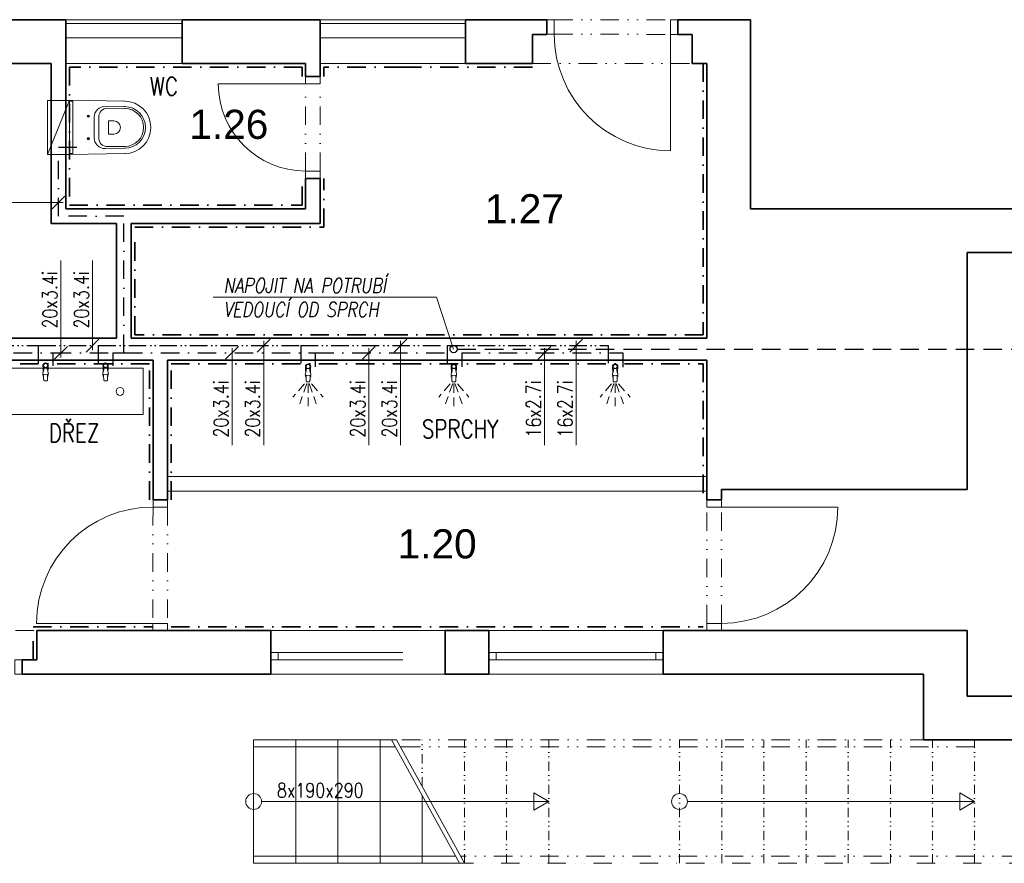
# Model space of a CAD drawing. Header units: millimetres. Extents: x -485339 to 286898, y -1189934 to 1602269.
# Tile 222 of 230: x -221016 to -214243, y 1532209 to 1538010. Entities that reach past the tile are written whole.
import ezdxf

# ---------------------------------------------------------------- set-up
doc = ezdxf.new("R2010")
doc.units = ezdxf.units.MM
doc.header["$LTSCALE"] = 10
for name, pattern in [('ACAD_ISO12W100', [21, 12, -3, 0, -3, 0, -3]), ('DASHDOT', [25.4, 12.7, -6.35, 0, -6.35]), ('DĚLICÍ2', [15.875, 6.35, -3.175, 0, -3.175, 0, -3.175]), ('ČERCHOVANÁ', [25.4, 12.7, -6.35, 0, -6.35]), ('ČÁRKOVANÁ', [19.05, 12.7, -6.35])]:
    doc.linetypes.add(name, pattern=pattern)
doc.layers.add('KONDENZÁT', color=40, linetype='ČÁRKOVANÁ')
for name, color, linetype, lineweight in [('KÓTY_L', 7, 'Continuous', 15), ('N_ker.dlažba', 10, 'DASHDOT', 35), ('Popis1', 3, 'Continuous', 25), ('POPISY_L', 7, 'Continuous', 15), ('St__otvory_dveře', 40, 'Continuous', 18), ('St_ker_obklad', 250, 'DASHDOT', 35), ('St_otvory_okna', 40, 'Continuous', 18), ('St_plocha_místnosti', 250, 'Continuous', 18), ('St_popis', 250, 'Continuous', 18), ('St_zařizovací předměty', 252, 'Continuous', 18), ('St_čáry_nad', 250, 'DĚLICÍ2', 18), ('St_čáry_obrys', 5, 'Continuous', 35), ('St_čáry_plné', 250, 'Continuous', 18), ('ZTI-Popis1', 3, 'Continuous', 25)]:
    doc.layers.add(name, color=color, linetype=linetype, lineweight=lineweight)
doc.styles.add('Andy', font='arial.ttf')
doc.styles.add('SIMPLEX', font='simplex.shx', dxfattribs={"width": 0.8})
doc.styles.get("Standard").update_dxf_attribs({"font": 'simplex.shx', "width": 0.8})

# ---------------------------------------------------------------- blocks, each defined once
blk = doc.blocks.new('G$CB39AAC77')
at = {"layer": 'St_zařizovací předměty', "color": 0}
for p, q in [((-17.8, -17.9), (-17.7, -20.2)), ((-17.7, -20.2), (-17.6, -22.2)), ((-14.2, -56.7), (-17.7, -69.8)), ((-17.6, -22.2), (-17.5, -23.9)), ((-17.5, -23.9), (-17.5, -25.3)), ((-17.5, -25.3), (-17.4, -26.5)), ((-17.4, -26.5), (-17.4, -27.7)), ((-17.4, -27.7), (-17.3, -28.8)), ((-17.3, -28.8), (-17.2, -29.8)), ((-17.2, -29.8), (-17.2, -30.9)), ((-17.2, -30.9), (-17.1, -31.9)), ((-17.1, -31.9), (-17, -33.1)), ((-17, -33.1), (-16.9, -34.3)), ((-16.9, -34.3), (-16.8, -35.5)), ((-16.8, -35.5), (-16.7, -36.9)), ((-16.7, -36.9), (-16.6, -38.3)), ((-16.6, -38.3), (-16.5, -39.8)), ((-16.5, -39.8), (-16.4, -41.3)), ((-16.4, -11.6), (-16.4, -11.6)), ((-16.4, -41.3), (-16.3, -42.8)), ((-16.3, -42.8), (-16.2, -44.3)), ((-16.2, -44.3), (-16.1, -45.8)), ((-16.1, -45.8), (-16, -47.4)), ((-16, -47.4), (-15.9, -49.2)), ((-15.9, -49.2), (-15.8, -51)), ((-15.8, -51), (-15.6, -53.1)), ((-15.6, -53.1), (-15.5, -55.4)), ((-15.5, -55.4), (-15.3, -58)), ((-15.3, -58), (-15.1, -60.4)), ((-14.5, -19.9), (-13.8, -26.9)), ((-11.9, -46.6), (-14.2, -56.7)), ((-13.8, -26.9), (-12.5, -32.7)), ((-12.5, -32.7), (-11.6, -37.1)), ((-12.4, -6.1), (-12.4, -6.1)), ((-11.2, -41.3), (-11.9, -46.6)), ((-11.6, -37.1), (-11.2, -41.3)), ((-6.6, -2.5), (-6.6, -2.5)), ((0.5, -1.2), (0.5, -1.2)), ((7.5, -2.5), (7.5, -2.5)), ((12.5, -37.1), (12.2, -41.3)), ((12.2, -41.3), (12.9, -46.6)), ((13.5, -32.7), (12.5, -37.1)), ((12.9, -46.6), (15.1, -56.7)), ((13.4, -6.1), (13.4, -6.1)), ((14.7, -26.9), (13.5, -32.7)), ((15.5, -19.8), (14.7, -26.9)), ((15.1, -56.7), (18.7, -69.8)), ((16.3, -58), (16.1, -60.4)), ((16.4, -55.4), (16.3, -58)), ((16.6, -53.1), (16.4, -55.4)), ((16.7, -51), (16.6, -53.1)), ((16.9, -49.1), (16.7, -51)), ((17, -47.4), (16.9, -49.1)), ((17.1, -45.8), (17, -47.4)), ((17.2, -44.3), (17.1, -45.8)), ((17.3, -42.8), (17.2, -44.3)), ((17.3, -11.6), (17.3, -11.6)), ((17.4, -41.3), (17.3, -42.8)), ((17.5, -39.8), (17.4, -41.3)), ((17.6, -38.3), (17.5, -39.8)), ((17.7, -36.9), (17.6, -38.3)), ((17.8, -35.5), (17.7, -36.9)), ((17.9, -34.2), (17.8, -35.5)), ((18, -33), (17.9, -34.2)), ((18.1, -30.9), (18, -31.9)), ((18, -31.9), (18, -33)), ((18.2, -29.8), (18.1, -30.9)), ((18.3, -27.7), (18.2, -28.8)), ((18.2, -28.8), (18.2, -29.8)), ((18.4, -26.5), (18.3, -27.7)), ((18.5, -23.8), (18.4, -25.3)), ((18.4, -25.3), (18.4, -26.5)), ((18.6, -22.2), (18.5, -23.8)), ((18.7, -17.9), (18.6, -20.2)), ((18.6, -20.2), (18.6, -22.2)), ((-13.5, -89.8), (-20, -89.8)), ((-17.7, -69.8), (-18.6, -76.5)), ((-18.6, -76.5), (-17.6, -78.8)), ((-17.6, -78.8), (-16.1, -79.7)), ((-16.1, -79.7), (-12.1, -80.9)), ((-13.9, -80.5), (-13.7, -83.8)), ((-13.7, -83.8), (-13.6, -87.3)), ((-13.6, -87.3), (-13.4, -90.9)), ((-13.4, -90.9), (-13.3, -94.5)), ((-13.3, -94.5), (-13.2, -97.9)), ((-13.2, -97.9), (-13.1, -101.3)), ((-13.1, -101.3), (-13, -104.4)), ((-13, -104.4), (-12.9, -107.2)), ((-12.9, -107.2), (-12.9, -109.7)), ((-12.9, -109.7), (-12.8, -111.8)), ((-12.8, -111.8), (-12.7, -113.6)), ((-12.7, -113.6), (-12.7, -115)), ((-12.7, -115), (-12.6, -116.2)), ((-12.6, -116.2), (-12.5, -117.2)), ((-12.5, -117.2), (-12.4, -118.1)), ((-12.4, -118.1), (-12.3, -118.8)), ((-12.3, -118.8), (-12.2, -119.5)), ((-12.2, -119.5), (-12, -120)), ((-12.1, -80.9), (-8.4, -81.5)), ((-12, -120), (-11.9, -120.5)), ((-11.9, -120.5), (-11.7, -121)), ((-11.7, -121), (-11.5, -121.4)), ((-11.5, -121.4), (-11.2, -121.8)), ((-11.2, -121.8), (-11, -122.1)), ((-11, -122.1), (-10.6, -122.4)), ((-10.6, -122.4), (-10.2, -122.7)), ((-10.2, -122.7), (-9.8, -123)), ((-9.8, -123), (-9.2, -123.2)), ((-9.2, -123.2), (-8.5, -123.5)), ((-8.5, -123.5), (-7.6, -123.7)), ((-8.4, -81.5), (0.5, -82.2)), ((-7.6, -123.7), (-6.2, -123.8)), ((-6.2, -123.8), (-4.3, -123.9)), ((-4.3, -123.9), (-1.7, -124)), ((-1.7, -124), (0.5, -124)), ((9.4, -81.5), (0.5, -82.2)), ((2.7, -124), (0.5, -124)), ((5.3, -123.9), (2.7, -124)), ((7.2, -123.8), (5.3, -123.9)), ((8.5, -123.7), (7.2, -123.8)), ((9.5, -123.5), (8.5, -123.7)), ((13.1, -80.9), (9.4, -81.5)), ((10.2, -123.2), (9.5, -123.5)), ((10.8, -123), (10.2, -123.2)), ((11.2, -122.7), (10.8, -123)), ((11.6, -122.4), (11.2, -122.7)), ((11.9, -122.1), (11.6, -122.4)), ((12.2, -121.8), (11.9, -122.1)), ((12.5, -121.4), (12.2, -121.8)), ((12.7, -121), (12.5, -121.4)), ((12.9, -120.5), (12.7, -121)), ((13, -120), (12.9, -120.5)), ((13.2, -119.5), (13, -120)), ((17.1, -79.7), (13.1, -80.9)), ((13.3, -118.8), (13.2, -119.5)), ((13.4, -118.1), (13.3, -118.8)), ((13.5, -117.2), (13.4, -118.1)), ((13.6, -116.2), (13.5, -117.2)), ((13.7, -113.6), (13.6, -115)), ((13.6, -115), (13.6, -116.2)), ((13.8, -111.8), (13.7, -113.6)), ((13.9, -109.7), (13.8, -111.8)), ((14, -104.4), (13.9, -107.2)), ((13.9, -107.2), (13.9, -109.7)), ((14.1, -101.2), (14, -104.4)), ((14.2, -97.9), (14.1, -101.2)), ((14.3, -94.5), (14.2, -97.9)), ((14.4, -90.9), (14.3, -94.5)), ((14.5, -87.3), (14.4, -90.9)), ((14.4, -89.8), (21, -89.8)), ((14.7, -83.8), (14.5, -87.3)), ((14.9, -80.5), (14.7, -83.8)), ((18.5, -78.8), (17.1, -79.7)), ((19.5, -76.5), (18.5, -78.8)), ((18.7, -69.8), (19.5, -76.5))]:
    blk.add_line(p, q, dxfattribs=at)
for centre, major_axis, start_param, end_param in [((-2.4, -17.9), (-10.9, -10.9), -1.209553, -0.785152), ((-1, -18.6), (-11.9, 11.9), 6.239989, 6.644428), ((0.5, -19.2), (-10.6, 10.6), 3.881371, 7.115283), ((0.5, -19.2), (-9.75, -9.75), -0.785398, 5.497787), ((-0.1, -19.5), (-12.9, -12.9), 4.290124, 4.669192), ((0.5, -21.1), (-14, -14), 3.927237, 4.290124), ((0.5, -21.1), (-14, -14), 3.564351, 3.927237), ((1.1, -19.5), (-12.9, -12.9), 3.185282, 3.564351), ((2, -18.6), (-11.9, 11.9), 4.351639, 4.756078), ((3.3, -17.9), (-10.9, -10.9), 2.356441, 2.780842)]:
    blk.add_ellipse(centre, major_axis=major_axis, ratio=1, start_param=start_param, end_param=end_param, dxfattribs=at)
blk = doc.blocks.new('G$CDC16F9A8')
at = {"layer": 'St_zařizovací předměty', "color": 0}
for p, q in [((0, 0), (0, 0)), ((-18.2, -16.7), (-18.2, -19)), ((-18.2, -19), (-18.1, -21)), ((-14.6, -55.5), (-18.2, -68.6)), ((-18.1, -21), (-18, -22.6)), ((-18, -22.6), (-18, -24.1)), ((-18, -24.1), (-17.9, -25.3)), ((-17.9, -25.3), (-17.8, -26.5)), ((-17.8, -26.5), (-17.8, -27.6)), ((-17.8, -27.6), (-17.7, -28.6)), ((-17.7, -28.6), (-17.6, -29.7)), ((-17.6, -29.7), (-17.6, -30.7)), ((-17.6, -30.7), (-17.5, -31.8)), ((-17.5, -31.8), (-17.4, -33)), ((-17.4, -33), (-17.3, -34.3)), ((-17.3, -34.3), (-17.2, -35.7)), ((-17.2, -35.7), (-17.1, -37.1)), ((-17.1, -37.1), (-17, -38.5)), ((-17, -38.5), (-16.9, -40)), ((-16.9, -10.4), (-16.9, -10.4)), ((-16.9, -40), (-16.8, -41.5)), ((-16.8, -41.5), (-16.7, -43)), ((-16.7, -43), (-16.6, -44.6)), ((-16.6, -44.6), (-16.5, -46.2)), ((-16.5, -46.2), (-16.4, -47.9)), ((-16.4, -47.9), (-16.3, -49.8)), ((-16.3, -49.8), (-16.1, -51.9)), ((-16.1, -51.9), (-15.9, -54.2)), ((-15.9, -54.2), (-15.8, -56.8)), ((-15.8, -56.8), (-15.6, -59.2)), ((-15, -18.6), (-14.3, -25.7)), ((-12.4, -45.4), (-14.6, -55.5)), ((-14.3, -25.7), (-13, -31.5)), ((-13, -31.5), (-12, -35.9)), ((-12.9, -4.9), (-12.9, -4.9)), ((-11.7, -40.1), (-12.4, -45.4)), ((-12, -35.9), (-11.7, -40.1)), ((-7, -1.3), (-7, -1.3)), ((7, -1.3), (7, -1.3)), ((12.1, -35.9), (11.7, -40.1)), ((11.7, -40.1), (12.4, -45.4)), ((13, -31.5), (12.1, -35.9)), ((12.4, -45.4), (14.7, -55.5)), ((12.9, -4.9), (12.9, -4.9)), ((14.3, -25.7), (13, -31.5)), ((15, -18.6), (14.3, -25.7)), ((14.7, -55.5), (18.2, -68.6)), ((15.8, -56.8), (15.6, -59.2)), ((16, -54.2), (15.8, -56.8)), ((16.1, -51.9), (16, -54.2)), ((16.3, -49.8), (16.1, -51.9)), ((16.4, -47.9), (16.3, -49.8)), ((16.5, -46.2), (16.4, -47.9)), ((16.6, -44.6), (16.5, -46.2)), ((16.7, -43), (16.6, -44.6)), ((16.8, -41.5), (16.7, -43)), ((16.9, -40), (16.8, -41.5)), ((16.9, -10.4), (16.9, -10.4)), ((17, -38.5), (16.9, -40)), ((17.1, -37.1), (17, -38.5)), ((17.2, -35.7), (17.1, -37.1)), ((17.3, -34.3), (17.2, -35.7)), ((17.4, -33), (17.3, -34.3)), ((17.5, -31.8), (17.4, -33)), ((17.6, -30.7), (17.5, -31.8)), ((17.7, -28.6), (17.6, -29.6)), ((17.6, -29.6), (17.6, -30.7)), ((17.8, -27.5), (17.7, -28.6)), ((17.9, -25.3), (17.8, -26.5)), ((17.8, -26.5), (17.8, -27.5)), ((18, -24.1), (17.9, -25.3)), ((18.1, -21), (18, -22.6)), ((18, -22.6), (18, -24.1)), ((18.2, -19), (18.1, -21)), ((18.2, -16.7), (18.2, -19)), ((-13.9, -88.6), (-20.5, -88.6)), ((-18.2, -68.6), (-19, -75.2)), ((-19, -75.2), (-18, -77.5)), ((-18, -77.5), (-16.6, -78.5)), ((-16.6, -78.5), (-12.6, -79.7)), ((-14.4, -79.3), (-14.2, -82.5)), ((-14.2, -82.5), (-14, -86.1)), ((-14, -86.1), (-13.9, -89.7)), ((-13.9, -89.7), (-13.8, -93.2)), ((-13.8, -93.2), (-13.7, -96.7)), ((-13.7, -96.7), (-13.6, -100)), ((-13.6, -100), (-13.5, -103.1)), ((-13.5, -103.1), (-13.4, -106)), ((-13.4, -106), (-13.3, -108.5)), ((-13.3, -108.5), (-13.3, -110.6)), ((-13.3, -110.6), (-13.2, -112.4)), ((-13.2, -112.4), (-13.1, -113.8)), ((-13.1, -113.8), (-13, -115)), ((-13, -115), (-13, -116)), ((-13, -116), (-12.9, -116.9)), ((-12.9, -116.9), (-12.8, -117.6)), ((-12.8, -117.6), (-12.6, -118.2)), ((-12.6, -79.7), (-8.9, -80.3)), ((-12.6, -118.2), (-12.5, -118.8)), ((-12.5, -118.8), (-12.3, -119.3)), ((-12.3, -119.3), (-12.2, -119.8)), ((-12.2, -119.8), (-11.9, -120.2)), ((-11.9, -120.2), (-11.7, -120.5)), ((-11.7, -120.5), (-11.4, -120.9)), ((-11.4, -120.9), (-11.1, -121.2)), ((-11.1, -121.2), (-10.7, -121.5)), ((-10.7, -121.5), (-10.2, -121.8)), ((-10.2, -121.8), (-9.7, -122)), ((-9.7, -122), (-9, -122.2)), ((-9, -122.2), (-8, -122.4)), ((-8.9, -80.3), (0, -81)), ((-8, -122.4), (-6.7, -122.6)), ((-6.7, -122.6), (-4.8, -122.7)), ((-4.8, -122.7), (-2.2, -122.8)), ((-2.2, -122.8), (0, -122.8)), ((8.9, -80.3), (0, -81)), ((2.3, -122.8), (0, -122.8)), ((4.8, -122.7), (2.3, -122.8)), ((6.7, -122.6), (4.8, -122.7)), ((8.1, -122.4), (6.7, -122.6)), ((9, -122.2), (8.1, -122.4)), ((12.6, -79.7), (8.9, -80.3)), ((9.7, -122), (9, -122.2)), ((10.3, -121.8), (9.7, -122)), ((10.7, -121.5), (10.3, -121.8)), ((11.1, -121.2), (10.7, -121.5)), ((11.5, -120.9), (11.1, -121.2)), ((11.8, -120.5), (11.5, -120.9)), ((12, -120.2), (11.8, -120.5)), ((12.2, -119.7), (12, -120.2)), ((12.4, -119.3), (12.2, -119.7)), ((12.5, -118.8), (12.4, -119.3)), ((12.7, -118.2), (12.5, -118.8)), ((16.6, -78.5), (12.6, -79.7)), ((12.8, -117.6), (12.7, -118.2)), ((12.9, -116.8), (12.8, -117.6)), ((13, -116), (12.9, -116.8)), ((13.1, -115), (13, -116)), ((13.2, -113.8), (13.1, -115)), ((13.3, -112.3), (13.2, -113.8)), ((13.4, -108.5), (13.3, -110.6)), ((13.3, -110.6), (13.3, -112.3)), ((13.5, -106), (13.4, -108.5)), ((13.6, -100), (13.5, -103.1)), ((13.5, -103.1), (13.5, -106)), ((13.7, -96.7), (13.6, -100)), ((13.8, -93.2), (13.7, -96.7)), ((13.9, -89.7), (13.8, -93.2)), ((14.1, -86.1), (13.9, -89.7)), ((14, -88.6), (20.5, -88.6)), ((14.2, -82.5), (14.1, -86.1)), ((14.4, -79.3), (14.2, -82.5)), ((18.1, -77.5), (16.6, -78.5)), ((19.1, -75.2), (18.1, -77.5)), ((18.2, -68.6), (19.1, -75.2))]:
    blk.add_line(p, q, dxfattribs=at)
at = {"layer": 'St_zařizovací předměty', "color": 0, "linetype": 'ČÁRKOVANÁ', "ltscale": 0.5}
for points in [[(-8.1, -134.9), (-57.4, -273.4)], [(7.5, -134.9), (56.8, -273.4)], [(-24.5, -135.8), (-104.1, -227.5)], [(-0.3, -135.8), (-0.3, -290.7)], [(23.9, -135.8), (103.5, -227.5)]]:
    blk.add_lwpolyline(points, dxfattribs=at)
at = {"layer": 'St_zařizovací předměty', "color": 0}
for centre, major_axis, start_param, end_param in [((0, -19.9), (-14, -14), 3.927237, 4.290124), ((0, -19.9), (-14, -14), 3.564351, 3.927237), ((-2.9, -16.7), (-10.9, -10.9), -1.209553, -0.785152), ((-1.5, -17.3), (-11.9, 11.9), 6.239989, 6.644428), ((0, -17.9), (-10.6, 10.6), 3.881371, 7.115283), ((0, -17.9), (-9.75, -9.75), -0.785398, 5.497787), ((-0.6, -18.3), (-12.9, -12.9), 4.290124, 4.669192), ((0.6, -18.3), (-12.9, -12.9), 3.185282, 3.564351), ((1.5, -17.3), (-11.9, 11.9), 4.351639, 4.756078), ((2.9, -16.7), (-10.9, -10.9), 2.356441, 2.780842)]:
    blk.add_ellipse(centre, major_axis=major_axis, ratio=1, start_param=start_param, end_param=end_param, dxfattribs=at)
blk = doc.blocks.new('A$C013A1A01')
at = {"layer": 'St_zařizovací předměty', "color": 0}
for p, q in [((0, 560), (6.8, 176.7)), ((373.6, 560), (0, 560)), ((6.5, 560.1), (6.9, 537)), ((367.1, 560.1), (366.7, 537)), ((373.6, 560), (366.8, 176.7)), ((366.7, 537), (6.9, 537)), ((101.8, 430), (116.8, 430)), ((109.3, 437.5), (109.3, 422.5)), ((271.8, 430), (256.8, 430)), ((264.3, 437.5), (264.3, 422.5)), ((186.8, 358.5), (115.3, 358.5)), ((186.8, 390), (117.3, 390)), ((186.8, 390), (256.3, 390)), ((186.8, 358.5), (258.3, 358.5)), ((41.4, 312.6), (43.8, 177.4)), ((55.3, 298), (56.4, 177.6)), ((141.4, 291.1), (141.4, 254.2)), ((186.8, 292.1), (142.4, 292.1)), ((186.8, 292.1), (231.2, 292.1)), ((232.2, 291.1), (232.2, 254.2)), ((318.3, 298), (317.2, 177.6)), ((332.3, 312.6), (329.8, 177.4))]:
    blk.add_line(p, q, dxfattribs=at)
blk.add_lwpolyline([(1.8, 560), (371.8, 560), (371.8, 710), (1.8, 710)], close=True, dxfattribs=at)
blk.add_lwpolyline([(1.8, 710), (373.6, 560)], dxfattribs=at)
for centre in [(109.3, 430), (264.3, 430)]:
    blk.add_circle(centre, 7.5, dxfattribs=at)
for centre, radius, start, end in [((117.3, 314), 76, 90, 181.04873), ((115.3, 298.5), 60, 90, 180.52157), ((256.3, 314), 76, 358.95127, 90), ((258.3, 298.5), 60, 359.47843, 90), ((142.4, 291.1), 1, 90, 180), ((231.2, 291.1), 1, 0, 90), ((186.8, 254.2), 45.4, 180, 270), ((186.8, 254.2), 45.4, 270, 0), ((186.8, 180), 180, 180, 270), ((186.8, 180), 143, 180, 270), ((186.8, 180), 130.4, 180, 270), ((186.8, 180), 143, 270, 0), ((186.8, 180), 130.4, 270, 0), ((186.8, 180), 180, 270, 0)]:
    blk.add_arc(centre, radius, start, end, dxfattribs=at)

msp = doc.modelspace()

# ---------------------------------------------------------------- linework, layer by layer
at = {"layer": 'KONDENZÁT'}
msp.add_line((-218006, 1535745.2, -0.3), (-202637.2, 1535743.3, -207.4), dxfattribs=at)
at = {"layer": 'KÓTY_L', "color": 5, "linetype": 'ČERCHOVANÁ', "lineweight": 30}
for p, q in [((-220749.1, 1536659.2), (-220749.1, 1537134.2)), ((-220749.1, 1537134.2), (-220601.1, 1537134.2)), ((-220299.1, 1536659.2), (-220749.1, 1536659.2)), ((-220299.1, 1535719.2), (-220299.1, 1536659.2)), ((-223599.1, 1535719.2), (-220788.7, 1535719.2)), ((-220788.7, 1535719.2), (-220788.7, 1535629.2)), ((-220788.7, 1535719.2), (-220375.3, 1535719.2)), ((-220375.3, 1535719.2), (-220375.3, 1535629.6)), ((-220375.3, 1535719.2), (-220299.1, 1535719.2)), ((-220299.1, 1535719.2), (-218982.8, 1535719.2)), ((-218982.8, 1535719.2), (-218982.8, 1535622.7)), ((-218982.8, 1535719.2), (-217975.4, 1535719.2)), ((-217975.4, 1535719.2), (-217975.4, 1535622.1)), ((-217975.4, 1535719.2), (-216867.3, 1535719.2)), ((-216867.4, 1535719.2), (-216867.4, 1535621.5))]:
    msp.add_line(p, q, dxfattribs=at)
at = {"layer": 'KÓTY_L', "color": 0, "linetype": 'ByBlock', "lineweight": 15}
for p, q in [((-219685.1, 1536101.2), (-218149.8, 1536101.2)), ((-218149.8, 1536101.2), (-218031, 1535745.2))]:
    msp.add_line(p, q, dxfattribs=at)
at = {"layer": 'KÓTY_L', "color": 1, "linetype": 'ACAD_ISO12W100', "lineweight": 30}
for p, q in [((-223699.2, 1535769.2), (-220888.7, 1535769.2)), ((-220888.7, 1535769.2), (-220888.7, 1535629.2)), ((-220888.7, 1535769.2), (-220475.3, 1535769.2)), ((-220475.3, 1535769.2), (-219082.8, 1535769.2)), ((-220475.3, 1535769.2), (-220475.3, 1535629.6)), ((-219082.8, 1535769.2), (-218075.4, 1535769.2)), ((-219082.8, 1535769.2), (-219082.8, 1535622.7)), ((-218075.4, 1535769.2), (-218075.4, 1535622.1)), ((-218075.4, 1535769.2), (-216967.4, 1535769.2)), ((-216967.4, 1535769.2), (-216967.4, 1535621.5))]:
    msp.add_line(p, q, dxfattribs=at)
at = {"layer": 'KÓTY_L', "color": 40, "linetype": 'ByBlock', "lineweight": 30}
msp.add_circle((-218031, 1535745.2), 25, dxfattribs=at)
at = {"layer": 'N_ker.dlažba', "color": 250}
for points in [[(-220124.1, 1534709.2), (-220124.1, 1535644.2), (-222074.1, 1535644.2), (-222074.1, 1535579.2)], [(-219974.1, 1534709.2), (-219974.1, 1535644.2), (-218381.3, 1535644.2)], [(-218381.3, 1535644.2), (-216314.1, 1535644.2), (-216314.1, 1534709.2)], [(-220924.1, 1533609.2), (-220924.1, 1533834.2)], [(-220924.1, 1533834.2), (-220099.1, 1533834.2)], [(-219974.1, 1533834.2), (-218381.3, 1533834.2)], [(-218381.3, 1533834.2), (-216314.1, 1533834.2)]]:
    msp.add_lwpolyline(points, dxfattribs=at)
at = {"layer": 'Popis1', "color": 0, "lineweight": 15}
for p, q in [((-220793.3, 1536709.3), (-220704.9, 1536797.6)), ((-220717.3, 1536753.5), (-221433.2, 1536753.5)), ((-220732.5, 1535687.3), (-220732.5, 1536353.2)), ((-220514.9, 1535737.2), (-220514.9, 1536353.2)), ((-220559.1, 1535725), (-220470.7, 1535813.4)), ((-219381.8, 1535725), (-219293.4, 1535813.4)), ((-218440.9, 1535725), (-218352.5, 1535813.4)), ((-217232.2, 1535725), (-217143.8, 1535813.4)), ((-220776.7, 1535675), (-220688.3, 1535763.4)), ((-219599.4, 1535675), (-219511, 1535763.4)), ((-219555.2, 1535751.1), (-219555.2, 1535085.2)), ((-219337.6, 1535801.1), (-219337.6, 1535085.2)), ((-218658.5, 1535675), (-218570.1, 1535763.4)), ((-218614.3, 1535751.1), (-218614.3, 1535085.2)), ((-218396.7, 1535801.1), (-218396.7, 1535085.2)), ((-217449.8, 1535675), (-217361.4, 1535763.4)), ((-217405.6, 1535751.1), (-217405.6, 1535085.2)), ((-217188, 1535801.1), (-217188, 1535085.2))]:
    msp.add_line(p, q, dxfattribs=at)
at = {"layer": 'St__otvory_dveře', "color": 250, "ltscale": 2}
for points in [[(-217339.1, 1537910), (-217389.1, 1537910), (-217389.1, 1538010), (-217339.1, 1538010)], [(-216489.1, 1537909.2), (-216539.1, 1537909.2), (-216539.1, 1538009.2), (-216489.1, 1538009.2)], [(-219049.9, 1537619.2), (-219049.9, 1537569.2), (-218949.9, 1537569.2), (-218949.9, 1537619.2)], [(-219049.1, 1536969.2), (-219049.1, 1536919.2), (-218949.1, 1536919.2), (-218949.1, 1536969.2)], [(-220099.1, 1534659.2), (-220099.1, 1534709.2), (-219999.1, 1534709.2), (-219999.1, 1534659.2)], [(-216188.3, 1534709.2), (-216188.3, 1534659.2), (-216288.3, 1534659.2), (-216288.3, 1534709.2)], [(-220099.9, 1533809.2), (-220099.9, 1533859.2), (-219999.9, 1533859.2), (-219999.9, 1533809.2)], [(-216189.1, 1533859.2), (-216189.1, 1533809.2), (-216289.1, 1533809.2), (-216289.1, 1533859.2)], [(-220999.1, 1533509.2), (-221049.1, 1533509.2), (-221049.1, 1533609.2), (-220999.1, 1533609.2)]]:
    msp.add_lwpolyline(points, close=True, dxfattribs=at)
at = {"layer": 'St__otvory_dveře', "color": 250, "linetype": 'DĚLICÍ2', "ltscale": 2}
for points in [[(-217339.1, 1538010), (-216539.1, 1538009.2)], [(-217339.1, 1537910), (-216539.1, 1537909.2)], [(-219049.1, 1536969.2), (-219049.9, 1537569.2)], [(-218949.1, 1536969.2), (-218949.9, 1537569.2)], [(-220099.1, 1534659.2), (-220099.9, 1533859.2)], [(-219999.1, 1534659.2), (-219999.9, 1533859.2)], [(-216289.1, 1533859.2), (-216288.3, 1534659.2)], [(-216189.1, 1533859.2), (-216188.3, 1534659.2)]]:
    msp.add_lwpolyline(points, dxfattribs=at)
at = {"layer": 'St__otvory_dveře', "color": 250, "ltscale": 2}
for points in [[(-216539.1, 1537909.2), (-216539.1, 1537109.2)], [(-219049.9, 1537569.2), (-219649.9, 1537569.2)], [(-216188.3, 1534659.2), (-215388.3, 1534659.2)], [(-220099.9, 1533859.2), (-220899.9, 1533859.2)]]:
    msp.add_lwpolyline(points, dxfattribs=at)
for centre, radius, start, end in [((-216539.1, 1537909.2), 800, 180, 270), ((-219049.9, 1537569.2), 600, 180, 270), ((-220099.9, 1533859.2), 800, 90, 180), ((-216188.3, 1534659.2), 800, 270, 0)]:
    msp.add_arc(centre, radius, start, end, dxfattribs=at)
at = {"layer": 'St_ker_obklad', "color": 250}
for points in [[(-216314.1, 1537709.2), (-216314.1, 1535844.2), (-218381.3, 1535844.2)], [(-219071.9, 1537619.2), (-219071.9, 1537684.2), (-220674.1, 1537684.2), (-220674.1, 1536735.7), (-219073, 1536735.7), (-219073, 1536918)], [(-218381.3, 1537684.2), (-218924.4, 1537684.2), (-218924.9, 1537619)], [(-217489.1, 1537684.2), (-218381.3, 1537684.2)], [(-218381.3, 1535844.2), (-220224.1, 1535844.2), (-220224.1, 1536584.2), (-218924.1, 1536584.2), (-218924.1, 1536919.2)]]:
    msp.add_lwpolyline(points, dxfattribs=at)
at = {"layer": 'St_otvory_okna', "color": 250, "ltscale": 2}
for points in [[(-220699.1, 1537984.2), (-219899.1, 1537984.2)], [(-218949.1, 1537984.2), (-218381.3, 1537984.2)], [(-218381.3, 1537984.2), (-217949.1, 1537984.2)], [(-220699.1, 1537884.2), (-219899.1, 1537884.2)], [(-218949.1, 1537884.2), (-218381.3, 1537884.2)], [(-218381.3, 1537884.2), (-217949.1, 1537884.2)], [(-218381.3, 1533659.2), (-219289.1, 1533659.2), (-219289.1, 1533609.2), (-218381.3, 1533609.2)]]:
    msp.add_lwpolyline(points, dxfattribs=at)
for points in [[(-219289.1, 1533659.2), (-219239.1, 1533659.2), (-219239.1, 1533609.2), (-219289.1, 1533609.2)], [(-216589.1, 1533659.2), (-217789.1, 1533659.2), (-217789.1, 1533609.2), (-216589.1, 1533609.2)], [(-217789.1, 1533659.2), (-217739.1, 1533659.2), (-217739.1, 1533609.2), (-217789.1, 1533609.2)], [(-216589.1, 1533659.2), (-216639.1, 1533659.2), (-216639.1, 1533609.2), (-216589.1, 1533609.2)]]:
    msp.add_lwpolyline(points, close=True, dxfattribs=at)
at = {"layer": 'St_zařizovací předměty', "color": 4}
msp.add_lwpolyline([(-220166.1, 1535613.4), (-221133.8, 1535613.4), (-221133.8, 1535294.4), (-220166.1, 1535294.4)], close=True, dxfattribs=at)
msp.add_ellipse((-220326.1, 1535453.9), major_axis=(-19.1, 19.1), ratio=1, start_param=0.785398, end_param=7.068583, dxfattribs=at)
at = {"layer": 'St_čáry_nad', "color": 250, "ltscale": 2}
for points in [[(-217489.1, 1537709.2), (-216389.1, 1537709.2)], [(-221999.1, 1533809.2), (-220899.1, 1533809.2)], [(-214447, 1533059.2), (-218423.7, 1533059.2)], [(-218381.3, 1533009.2), (-218396.2, 1533009.2)], [(-214447, 1533009.2), (-218396.2, 1533009.2)], [(-213497, 1532259.2), (-217984.5, 1532259.2)], [(-213447, 1532209.2), (-217957, 1532209.2)]]:
    msp.add_lwpolyline(points, dxfattribs=at)
at = {"layer": 'St_čáry_nad', "ltscale": 2}
for points in [[(-214447, 1533059.2), (-218423.7, 1533059.2)], [(-214447, 1533009.2), (-218396.2, 1533009.2)], [(-213497, 1532259.2), (-217984.5, 1532259.2)], [(-213447, 1532209.2), (-217957, 1532209.2)]]:
    msp.add_lwpolyline(points, dxfattribs=at)
at = {"layer": 'St_čáry_nad', "color": 250}
for points in [[(-218247, 1532737.4), (-218247, 1533059.2)], [(-217957, 1532209.2), (-217957, 1533059.2)], [(-217667, 1532209.2), (-217667, 1533059.2)], [(-217377, 1532209.2), (-217377, 1533059.2)], [(-216477, 1532209.2), (-216477, 1533059.2)], [(-216187, 1532209.2), (-216187, 1533059.2)], [(-215897, 1532209.2), (-215897, 1533059.2)], [(-215607, 1532209.2), (-215607, 1533059.2)], [(-215317, 1532209.2), (-215317, 1533059.2)], [(-215027, 1532209.2), (-215027, 1533059.2)], [(-214737, 1532209.2), (-214737, 1533059.2)], [(-214447, 1532209.2), (-214447, 1533059.2)]]:
    msp.add_lwpolyline(points, dxfattribs=at)
at = {"layer": 'St_čáry_nad'}
for points in [[(-218247, 1532737.4), (-218247, 1533059.2)], [(-217957, 1532209.2), (-217957, 1533059.2)]]:
    msp.add_lwpolyline(points, dxfattribs=at)
at = {"layer": 'St_čáry_obrys', "color": 250, "ltscale": 2}
for points in [[(-220699.1, 1538009.2), (-221289.1, 1538009.2)], [(-220699.1, 1536709.2), (-220699.1, 1538009.2)], [(-218949.1, 1538009.2), (-219899.1, 1538009.2)], [(-219899.1, 1537709.2), (-219899.1, 1538009.2)], [(-218949.1, 1537619.2), (-218949.1, 1538009.2)], [(-217389.1, 1538009.2), (-217949.1, 1538009.2)], [(-217949.1, 1537709.2), (-217949.1, 1538009.2)], [(-217389.1, 1537907.6), (-217389.1, 1538009.2)], [(-215989.1, 1538009.2), (-216489.1, 1538009.2)], [(-216489.1, 1537907.6), (-216489.1, 1538007.6)], [(-216489.1, 1537907.6), (-216489.1, 1538007.6)], [(-215989.1, 1536709.2), (-215989.1, 1538009.2)], [(-217489.1, 1537909.2), (-217489.1, 1537709.2)], [(-217489.1, 1537909.2), (-217389.1, 1537909.2)], [(-216389.1, 1537909.2), (-216489.1, 1537909.2)], [(-216389.1, 1537909.2), (-216389.1, 1537709.2)], [(-220799.1, 1537709.2), (-221189.1, 1537709.2)], [(-220799.1, 1536609.2), (-220799.1, 1537709.2)], [(-219049.1, 1537709.2), (-219899.1, 1537709.2)], [(-219049.1, 1537619.2), (-219049.1, 1537709.2)], [(-217489.1, 1537709.2), (-217949.1, 1537709.2)], [(-216289.1, 1537709.2), (-216389.1, 1537709.2)], [(-216289.1, 1535819.2), (-216289.1, 1537709.2)], [(-219049.1, 1536709.2), (-219049.1, 1536919.2)], [(-218949.1, 1536609.2), (-218949.1, 1536919.2)], [(-219049.1, 1536709.2), (-220699.1, 1536709.2)], [(-205299.1, 1536709.2), (-215989.1, 1536709.2)], [(-220349.1, 1536609.2), (-220799.1, 1536609.2)], [(-220349.1, 1535819.2), (-220349.1, 1536609.2)], [(-218949.1, 1536609.2), (-220249.1, 1536609.2)], [(-220249.1, 1535819.2), (-220249.1, 1536609.2)], [(-207149.1, 1536409.2), (-214499.1, 1536409.2)], [(-214499.1, 1534779.2), (-214499.1, 1536409.2)], [(-220349.1, 1535819.2), (-223499.1, 1535819.2)], [(-218381.3, 1535819.2), (-220249.1, 1535819.2)], [(-216289.1, 1535819.2), (-218381.3, 1535819.2)], [(-220099.1, 1535669.2), (-222099.1, 1535669.2)], [(-220099.1, 1534709.2), (-220099.1, 1535669.2)], [(-219999.1, 1534709.2), (-219999.1, 1535669.2)], [(-218381.3, 1535669.2), (-219999.1, 1535669.2)], [(-216289.1, 1535669.2), (-218381.3, 1535669.2)], [(-216289.1, 1534709.2), (-216289.1, 1535669.2)], [(-214499.1, 1534779.2), (-216189.1, 1534779.2)], [(-216189.1, 1534709.2), (-216189.1, 1534779.2)], [(-219999.1, 1534709.2), (-220099.1, 1534709.2)], [(-216189.1, 1534709.2), (-216289.1, 1534709.2)], [(-219289.1, 1533809.2), (-220899.1, 1533809.2)], [(-220899.1, 1533609.2), (-220899.1, 1533809.2)], [(-217789.1, 1533809.2), (-218089.1, 1533809.2)], [(-214499.1, 1533809.2), (-216589.1, 1533809.2)], [(-214499.1, 1533809.2), (-214499.1, 1533359.2)], [(-220999.1, 1533509.2), (-220999.1, 1533609.2)], [(-220899.1, 1533609.2), (-220999.1, 1533609.2)], [(-220999.1, 1533509.2), (-219289.1, 1533509.2)], [(-218089.1, 1533509.2), (-217789.1, 1533509.2)], [(-216589.1, 1533509.2), (-214799.1, 1533509.2)], [(-214799.1, 1533509.2), (-214799.1, 1533059.6)], [(-213949.1, 1533359.2), (-214499.1, 1533359.2)], [(-213949.1, 1533059.2), (-214799.1, 1533059.2)]]:
    msp.add_lwpolyline(points, dxfattribs=at)
at = {"layer": 'St_čáry_obrys', "color": 250}
for points in [[(-219049.1, 1537619.2), (-218949.1, 1537619.2)], [(-219049.1, 1536919.2), (-218949.1, 1536919.2)], [(-219289.1, 1533809.2), (-219289.1, 1533509.2)], [(-218089.1, 1533809.2), (-218089.1, 1533509.2)], [(-217789.1, 1533809.2), (-217789.1, 1533509.2)], [(-216589.1, 1533809.2), (-216589.1, 1533509.2)]]:
    msp.add_lwpolyline(points, dxfattribs=at)
at = {"layer": 'St_čáry_plné', "color": 250}
for p, q in [((-219289.1, 1533809.2), (-218381.3, 1533809.2)), ((-218381.3, 1533809.2), (-218089.1, 1533809.2)), ((-217789.1, 1533809.2), (-216589.1, 1533809.2)), ((-217789.1, 1533509.2), (-216589.1, 1533509.2)), ((-219289.1, 1533509.2), (-218381.3, 1533509.2)), ((-218381.3, 1533509.2), (-218089.1, 1533509.2))]:
    msp.add_line(p, q, dxfattribs=at)
at = {"layer": 'St_čáry_plné', "color": 250, "ltscale": 2}
for points in [[(-220699.1, 1538009.2), (-219899.1, 1538009.2)], [(-218949.1, 1538009.2), (-218381.3, 1538009.2)], [(-218381.3, 1538009.2), (-217949.1, 1538009.2)], [(-219899.1, 1537709.2), (-220699.1, 1537709.2)], [(-218381.3, 1537709.2), (-218949.1, 1537709.2)], [(-217949.1, 1537709.2), (-218381.3, 1537709.2)], [(-218381.3, 1532634.2), (-217377, 1532634.2)], [(-216422.5, 1532634.2), (-214447, 1532634.2)]]:
    msp.add_lwpolyline(points, dxfattribs=at)
at = {"layer": 'St_čáry_plné', "color": 250}
for points in [[(-218381.3, 1534869.2), (-219999.1, 1534869.2)], [(-216289.1, 1534869.2), (-218381.3, 1534869.2)], [(-218381.3, 1534769.2), (-219999.1, 1534769.2)], [(-216289.1, 1534769.2), (-218381.3, 1534769.2)], [(-218457.9, 1533059.2), (-217991.3, 1532209.2)], [(-218423.7, 1533059.2), (-217957, 1532209.2)], [(-218247, 1532209.2), (-218247, 1532675.1)], [(-218018.7, 1532259.2), (-218381.3, 1532259.2)], [(-217957, 1532209.2), (-218381.3, 1532209.2)]]:
    msp.add_lwpolyline(points, dxfattribs=at)
at = {"layer": 'St_čáry_plné'}
for points in [[(-218423.7, 1533059.2), (-219407, 1533059.2)], [(-219407, 1532209.2), (-219407, 1533059.2)], [(-219117, 1532209.2), (-219117, 1533059.2)], [(-218827, 1532209.2), (-218827, 1533059.2)], [(-218537, 1532209.2), (-218537, 1533059.2)], [(-218457.9, 1533059.2), (-217991.3, 1532209.2)], [(-218423.7, 1533059.2), (-217957, 1532209.2)], [(-218430.5, 1533009.2), (-219407, 1533009.2)], [(-218247, 1532209.2), (-218247, 1532675.1)], [(-218018.7, 1532259.2), (-219407, 1532259.2)], [(-217957, 1532209.2), (-219407, 1532209.2)]]:
    msp.add_lwpolyline(points, dxfattribs=at)
at = {"layer": 'St_čáry_plné', "ltscale": 2}
msp.add_lwpolyline([(-219352.5, 1532634.2), (-217377, 1532634.2)], dxfattribs=at)
at = {"layer": 'St_čáry_plné', "color": 250, "ltscale": 2}
for points in [[(-217377, 1532634.2), (-217478.5, 1532575.6), (-217478.5, 1532692.8)], [(-214447, 1532634.2), (-214548.5, 1532575.6), (-214548.5, 1532692.8)]]:
    msp.add_lwpolyline(points, close=True, dxfattribs=at)
at = {"layer": 'St_čáry_plné', "ltscale": 2}
msp.add_circle((-219407, 1532634.2), 54.6, dxfattribs=at)
at = {"layer": 'St_čáry_plné', "color": 250, "ltscale": 2}
msp.add_circle((-216477, 1532634.2), 54.6, dxfattribs=at)

# ---------------------------------------------------------------- block references
at = {"layer": 'St_zařizovací předměty', "color": 4, "ltscale": 0.5, "rotation": 90}
msp.add_blockref('A$C013A1A01', (-220114.1, 1537082.4), dxfattribs=at)
at = {"layer": 'St_zařizovací předměty', "color": 4}
for name, p in [('G$CB39AAC77', (-220838.5, 1535650.9)), ('G$CB39AAC77', (-220425.6, 1535650.9)), ('G$CDC16F9A8', (-219032.6, 1535642.8)), ('G$CDC16F9A8', (-218029.5, 1535642.8)), ('G$CDC16F9A8', (-216920.1, 1535642.8))]:
    msp.add_blockref(name, p, dxfattribs=at)

# ---------------------------------------------------------------- texts
at = {"layer": 'Popis1', "color": 0, "lineweight": 15, "width": 0.8}
for s, p in [('20x3.4i', (-220758.2, 1535886.7)), ('20x3.4i', (-220540.5, 1535886.7)), ('20x3.4i', (-219580.9, 1535136.5)), ('20x3.4i', (-219363.3, 1535136.5)), ('20x3.4i', (-218640, 1535136.5)), ('20x3.4i', (-218422.4, 1535136.5)), ('16x2.7i', (-217431.2, 1535136.5)), ('16x2.7i', (-217213.6, 1535136.5))]:
    msp.add_text(s, height=100, rotation=90, dxfattribs=at).set_placement(p)
at = {"layer": 'POPISY_L', "color": 0, "lineweight": 15, "style": 'SIMPLEX', "oblique": 10, "width": 0.8}
for s, p in [('NAPOJIT NA POTRUBÍ ', (-219615.2, 1536131.8)), ('VEDOUCÍ OD SPRCH', (-219615.2, 1535966.7))]:
    msp.add_text(s, height=100, dxfattribs=at).set_placement(p)
at = {"layer": 'St_plocha_místnosti', "color": 250, "ltscale": 2, "style": 'Andy'}
for s, p in [('1.26', (-219849.4, 1537190.6)), ('1.27', (-217815.9, 1536610)), ('1.20', (-218416.5, 1534305.9))]:
    msp.add_text(s, height=200, dxfattribs=at).set_placement(p)
at = {"layer": 'St_popis', "ltscale": 2, "width": 0.8}
msp.add_text('8x190x290', height=100, dxfattribs=at).set_placement((-219246.8, 1532661.3))
at = {"layer": 'ZTI-Popis1', "color": 1, "lineweight": 30, "width": 0.8}
for s, p in [('WC', (-220120.1, 1537488.9)), ('DŘEZ', (-220815.4, 1535105.1)), ('SPRCHY', (-218249.2, 1535132.9))]:
    msp.add_text(s, height=125, dxfattribs=at).set_placement(p)

doc.saveas('drawing.dxf')
